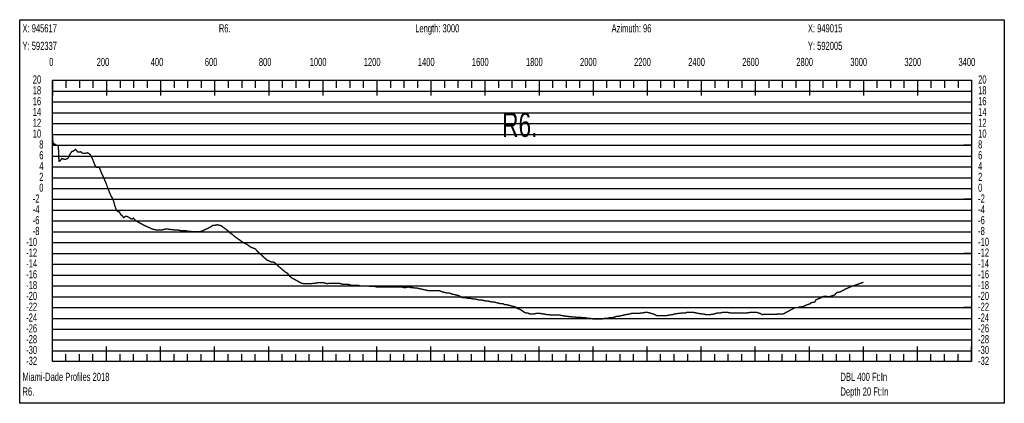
# Model space of a CAD drawing. Header units: inches. Extents: x 471865 to 538526, y 1054316 to 1102451.
# Tile 51 of 114: x 475921 to 479563, y 1096517 to 1097935. Entities that reach past the tile are written whole.
import ezdxf

# ---------------------------------------------------------------- set-up
doc = ezdxf.new("R2010")
doc.units = ezdxf.units.IN
doc.header["$MEASUREMENT"] = 0
for name, color, linetype in [('LABELS', 7, 'Continuous'), ('X_Gr1', 7, 'Continuous'), ('XSECTION', 7, 'Continuous')]:
    doc.layers.add(name, color=color, linetype=linetype)
doc.styles.get("Standard").update_dxf_attribs({"font": 'arial.ttf'})

msp = doc.modelspace()

# ---------------------------------------------------------------- linework, layer by layer
at = {"layer": 'X_Gr1', "color": 6, "linetype": 'Continuous', "lineweight": 18, "true_color": 0xff00ff, "transparency": 33554687, "const_width": 5}
msp.add_lwpolyline([(476042, 1097507.9), (476042, 1097507.9), (476044.2, 1097474.1), (476047.8, 1097476.3), (476056.7, 1097470.8), (476063.8, 1097469.4), (476066, 1097411.6), (476070.5, 1097412.8), (476076.6, 1097421.5), (476088.2, 1097418), (476098.9, 1097421.7), (476105.3, 1097435), (476112.8, 1097446.3), (476120.5, 1097449.7), (476127.9, 1097455.6), (476135.9, 1097445.5), (476146.9, 1097446.3), (476153.6, 1097441.2), (476161.7, 1097440.4), (476171.5, 1097442.9), (476180.6, 1097437.5), (476189.8, 1097421.2), (476198.8, 1097397.1), (476205.3, 1097388.7), (476215.3, 1097388.4), (476223.8, 1097366.9), (476232, 1097349.4), (476241.4, 1097327.9), (476247.5, 1097309.6), (476257.6, 1097285.7), (476266.7, 1097269.2), (476273, 1097246.1), (476278.6, 1097230.8), (476283.8, 1097225.6), (476289, 1097224.5), (476294.8, 1097213.7), (476299.2, 1097211.1), (476305.5, 1097203), (476311.4, 1097207.3), (476318.6, 1097207.3), (476324.8, 1097204.2), (476332.1, 1097198.7), (476337.7, 1097198.3), (476341.1, 1097201.2), (476346.7, 1097194.6), (476355.2, 1097188.7), (476362.5, 1097184.7), (476369.9, 1097180.7), (476377.3, 1097176.7), (476385.2, 1097172.7), (476393.9, 1097168.7), (476403.1, 1097164.7), (476412.1, 1097160.7), (476420.7, 1097158.7), (476429.1, 1097156.7), (476437.1, 1097156.7), (476444.9, 1097156.7), (476452, 1097158.7), (476459.1, 1097160.7), (476466.7, 1097160.7), (476477.4, 1097159.5), (476483.7, 1097158.7), (476489.9, 1097157.9), (476500.4, 1097156.7), (476509, 1097156.7), (476517.9, 1097154.7), (476526.9, 1097154.7), (476535.2, 1097154.7), (476543.4, 1097152.7), (476551.7, 1097152.7), (476560.3, 1097150.7), (476568.9, 1097150.7), (476576.8, 1097150.7), (476584.9, 1097150.7), (476593.7, 1097152.7), (476611, 1097160.7), (476618.9, 1097164.7), (476627.2, 1097168.7), (476635.3, 1097174.7), (476643.1, 1097174.7), (476651.2, 1097176.7), (476659, 1097174.7), (476666.9, 1097172.7), (476674.7, 1097166.7), (476682.7, 1097160.7), (476690.9, 1097154.7), (476699.1, 1097146.7), (476707.9, 1097140.7), (476716.6, 1097132.7), (476725.2, 1097126.7), (476733.7, 1097120.7), (476742.2, 1097114.7), (476751.3, 1097108.7), (476760.5, 1097104.7), (476769.4, 1097098.7), (476777.5, 1097092.7), (476785, 1097090.7), (476793.2, 1097086.7), (476802, 1097076.7), (476810.6, 1097068.7), (476816.5, 1097063.4), (476821.7, 1097058.7), (476826.9, 1097054), (476832.1, 1097049.3), (476834.8, 1097046.7), (476843.3, 1097042.7), (476852, 1097038.7), (476860.7, 1097038.7), (476868.7, 1097032.7), (476876.5, 1097024.7), (476881.6, 1097020.3), (476886.8, 1097015.9), (476892, 1097011.5), (476897.2, 1097007.1), (476902.5, 1097002.7), (476911.9, 1096996.7), (476921.4, 1096984.7), (476930.2, 1096978.7), (476935.8, 1096975.7), (476940.9, 1096972.8), (476946.1, 1096970), (476951.3, 1096967.2), (476956.4, 1096964.4), (476961.6, 1096961.5), (476963.2, 1096960.7), (476972.6, 1096958.7), (476982.2, 1096958.7), (476991.7, 1096958.7), (477000.2, 1096958.7), (477008.2, 1096960.7), (477016.3, 1096960.7), (477024.9, 1096962.7), (477034, 1096962.7), (477042.6, 1096962.7), (477051.1, 1096960.7), (477059.4, 1096958.7), (477067.7, 1096960.7), (477076, 1096960.7), (477084.2, 1096960.7), (477092.6, 1096960.7), (477100.5, 1096960.7), (477108.2, 1096958.7), (477116.1, 1096956.7), (477124.5, 1096956.7), (477133.3, 1096956.7), (477141.7, 1096954.7), (477149.3, 1096952.7), (477156.7, 1096952.7), (477164.2, 1096952.7), (477172.1, 1096952.7), (477179.8, 1096950.7), (477187, 1096950.7), (477194.2, 1096950.7), (477201.3, 1096950.7), (477209, 1096950.7), (477216.9, 1096948.7), (477224.9, 1096948.7), (477232.9, 1096948.7), (477240.7, 1096946.7), (477248.8, 1096946.7), (477256.8, 1096946.7), (477263.2, 1096946.7), (477268.4, 1096946.7), (477273.6, 1096946.7), (477278.8, 1096946.7), (477284, 1096946.7), (477289.2, 1096946.7), (477290, 1096946.7), (477299.2, 1096946.7), (477308.3, 1096946.7), (477316.9, 1096946.7), (477324.3, 1096946.7), (477335.9, 1096946.7), (477340.2, 1096944.7), (477349, 1096944.7), (477357.7, 1096946.7), (477366.2, 1096944.7), (477374.5, 1096944.7), (477382.4, 1096942.7), (477390.1, 1096942.7), (477398.7, 1096940.7), (477407.4, 1096938.7), (477416.3, 1096936.7), (477425.1, 1096934.7), (477433.2, 1096932.7), (477441.1, 1096932.7), (477449.4, 1096932.7), (477458.1, 1096932.7), (477466.6, 1096932.7), (477474.8, 1096932.7), (477483.5, 1096928.7), (477491.9, 1096926.7), (477500.6, 1096924.7), (477509.6, 1096924.7), (477518.6, 1096920.7), (477528, 1096918.7), (477536.8, 1096916.7), (477545.5, 1096914.7), (477554, 1096908.7), (477562.5, 1096906.7), (477570.9, 1096906.7), (477579.3, 1096904.7), (477587.8, 1096904.7), (477596.1, 1096902.7), (477604, 1096902.7), (477612, 1096900.7), (477620.1, 1096898.7), (477628.6, 1096898.7), (477637.2, 1096896.7), (477645.4, 1096894.7), (477653.5, 1096894.7), (477661.3, 1096892.7), (477669.1, 1096890.7), (477677, 1096890.7), (477684.6, 1096888.7), (477692.4, 1096886.7), (477700.3, 1096884.7), (477708.3, 1096884.7), (477716.1, 1096880.7), (477723.9, 1096880.7), (477732, 1096878.7), (477739.6, 1096876.7), (477747.2, 1096874.7), (477755, 1096872.7), (477762.7, 1096866.7), (477770.1, 1096864.7), (477777.2, 1096860.7), (477785.1, 1096854.7), (477792.4, 1096850.7), (477800, 1096850.7), (477807.5, 1096846.7), (477814.8, 1096846.7), (477822.6, 1096846.7), (477830.6, 1096848.7), (477838.5, 1096848.7), (477846.5, 1096848.7), (477852.3, 1096847.8), (477857.4, 1096847), (477862.6, 1096846.3), (477867.7, 1096845.5), (477870.2, 1096844.7), (477878.4, 1096844.7), (477887.1, 1096842.7), (477895, 1096842.7), (477902.3, 1096842.7), (477910, 1096842.7), (477918.9, 1096842.7), (477928.1, 1096840.7), (477936, 1096839.5), (477941.2, 1096838.8), (477946.4, 1096838.1), (477951.6, 1096837.4), (477956.8, 1096836.9), (477961.9, 1096836.4), (477967, 1096836), (477972.1, 1096835.6), (477977.3, 1096835.1), (477982.7, 1096834.7), (477993.5, 1096834.7), (478004.1, 1096832.7), (478013.9, 1096832.7), (478023, 1096830.7), (478031.3, 1096830.7), (478039.9, 1096828.7), (478048.9, 1096828.7), (478058.1, 1096828.7), (478067.3, 1096828.7), (478076.2, 1096828.7), (478084.9, 1096830.7), (478093.4, 1096830.7), (478101.9, 1096832.7), (478111.1, 1096832.7), (478120.1, 1096834.7), (478129.3, 1096838.7), (478138.6, 1096838.7), (478163.8, 1096844.7), (478178.1, 1096846.7), (478183.1, 1096848.7), (478192.5, 1096848.7), (478201.1, 1096848.7), (478209.1, 1096848.7), (478221.1, 1096850.7), (478225.2, 1096850.7), (478234.1, 1096852.7), (478243.2, 1096852.7), (478251.9, 1096850.7), (478265, 1096846.7), (478277.7, 1096840.7), (478286.3, 1096840.7), (478295.3, 1096840.7), (478309.3, 1096840.7), (478314, 1096840.7), (478323.4, 1096842.7), (478337.4, 1096844.7), (478342, 1096846.7), (478355.7, 1096848.7), (478360.4, 1096848.7), (478370, 1096850.7), (478383.7, 1096850.7), (478388.2, 1096852.7), (478401.3, 1096852.7), (478405.6, 1096852.7), (478414.3, 1096852.7), (478423.8, 1096850.7), (478432.9, 1096848.7), (478446.1, 1096846.7), (478450.5, 1096846.7), (478459.1, 1096844.7), (478472.4, 1096844.7), (478476.9, 1096844.7), (478490.4, 1096846.7), (478494.7, 1096848.7), (478503.6, 1096850.7), (478512.6, 1096850.7), (478521.7, 1096852.7), (478535.6, 1096852.7), (478540.2, 1096852.7), (478549.2, 1096850.7), (478562.6, 1096850.7), (478566.9, 1096850.7), (478579.4, 1096850.7), (478583.6, 1096850.7), (478592.2, 1096850.7), (478606.1, 1096850.7), (478610.7, 1096850.7), (478623, 1096852.7), (478631, 1096852.7), (478635.1, 1096852.7), (478647.8, 1096852.7), (478660.2, 1096848.7), (478668.5, 1096844.7), (478674.2, 1096845.3), (478679.4, 1096845.2), (478684.6, 1096845.1), (478689.8, 1096845.2), (478695, 1096845.4), (478700.2, 1096845.5), (478705.4, 1096845.7), (478710.6, 1096845.8), (478715.8, 1096845.9), (478721, 1096846.1), (478726.2, 1096846.2), (478731.4, 1096846.3), (478736.6, 1096846.5), (478744.8, 1096846.7), (478750.9, 1096849.8), (478755.9, 1096852.5), (478760.8, 1096855.2), (478765.8, 1096857.9), (478770.8, 1096860.6), (478775.8, 1096863.2), (478780.9, 1096865.9), (478785.9, 1096868.6), (478789.4, 1096870.7), (478798.7, 1096870.7), (478807.7, 1096872.7), (478820.5, 1096874.7), (478824.5, 1096876.7), (478832.4, 1096880.7), (478844.5, 1096884.7), (478848.8, 1096888.7), (478861.6, 1096890.7), (478865.9, 1096898.7), (478874.1, 1096902.7), (478885.9, 1096906.7), (478889.8, 1096910.7), (478901.6, 1096912.7), (478909.3, 1096910.7), (478913, 1096910.7), (478923.4, 1096912.7), (478926.5, 1096914.7), (478936.1, 1096916.7), (478939.3, 1096922.7), (478945.8, 1096926.7), (478956.7, 1096928.7), (478975.2, 1096938.7), (478992.6, 1096946.7), (479001.2, 1096949.7), (479006.4, 1096951.5), (479011.6, 1096953.3), (479016.8, 1096955.1), (479022, 1096956.9), (479027.2, 1096958.8), (479032.4, 1096960.6), (479037.5, 1096962.4), (479042, 1096964)], dxfattribs=at)
at = {"layer": 'XSECTION', "color": 18, "linetype": 'Continuous', "true_color": 0x000000}
for points in [[(475920.8, 1097934.7), (479563.2, 1097934.7), (479563.2, 1096516.7), (475920.8, 1096516.7), (475920.8, 1097934.7)], [(476042, 1097710.7), (479442, 1097710.7), (479442, 1096670.7), (476042, 1096670.7), (476042, 1097710.7)], [(476042, 1097710.7), (476042, 1097654.3)], [(476042, 1097710.7), (476042, 1097654.3)], [(476042, 1097710.7), (476042, 1097682.7)], [(476042, 1097710.7), (476042, 1097682.7)], [(476092, 1097710.7), (476092, 1097682.7)], [(476142, 1097710.7), (476142, 1097682.7)], [(476192, 1097710.7), (476192, 1097682.7)], [(476242, 1097710.7), (476242, 1097654.3)], [(476242, 1097710.7), (476242, 1097682.7)], [(476292, 1097710.7), (476292, 1097682.7)], [(476342, 1097710.7), (476342, 1097682.7)], [(476392, 1097710.7), (476392, 1097682.7)], [(476442, 1097710.7), (476442, 1097654.3)], [(476442, 1097710.7), (476442, 1097682.7)], [(476492, 1097710.7), (476492, 1097682.7)], [(476542, 1097710.7), (476542, 1097682.7)], [(476592, 1097710.7), (476592, 1097682.7)], [(476642, 1097710.7), (476642, 1097654.3)], [(476642, 1097710.7), (476642, 1097682.7)], [(476692, 1097710.7), (476692, 1097682.7)], [(476742, 1097710.7), (476742, 1097682.7)], [(476792, 1097710.7), (476792, 1097682.7)], [(476842, 1097710.7), (476842, 1097654.3)], [(476842, 1097710.7), (476842, 1097682.7)], [(476892, 1097710.7), (476892, 1097682.7)], [(476942, 1097710.7), (476942, 1097682.7)], [(476992, 1097710.7), (476992, 1097682.7)], [(477042, 1097710.7), (477042, 1097654.3)], [(477042, 1097710.7), (477042, 1097682.7)], [(477092, 1097710.7), (477092, 1097682.7)], [(477142, 1097710.7), (477142, 1097682.7)], [(477192, 1097710.7), (477192, 1097682.7)], [(477242, 1097710.7), (477242, 1097654.3)], [(477242, 1097710.7), (477242, 1097682.7)], [(477292, 1097710.7), (477292, 1097682.7)], [(477342, 1097710.7), (477342, 1097682.7)], [(477392, 1097710.7), (477392, 1097682.7)], [(477442, 1097710.7), (477442, 1097654.3)], [(477442, 1097710.7), (477442, 1097682.7)], [(477492, 1097710.7), (477492, 1097682.7)], [(477542, 1097710.7), (477542, 1097682.7)], [(477592, 1097710.7), (477592, 1097682.7)], [(477642, 1097710.7), (477642, 1097654.3)], [(477642, 1097710.7), (477642, 1097682.7)], [(477692, 1097710.7), (477692, 1097682.7)], [(477742, 1097710.7), (477742, 1097682.7)], [(477792, 1097710.7), (477792, 1097682.7)], [(477842, 1097710.7), (477842, 1097654.3)], [(477842, 1097710.7), (477842, 1097682.7)], [(477892, 1097710.7), (477892, 1097682.7)], [(477942, 1097710.7), (477942, 1097682.7)], [(477992, 1097710.7), (477992, 1097682.7)], [(478042, 1097710.7), (478042, 1097654.3)], [(478042, 1097710.7), (478042, 1097682.7)], [(478092, 1097710.7), (478092, 1097682.7)], [(478142, 1097710.7), (478142, 1097682.7)], [(478192, 1097710.7), (478192, 1097682.7)], [(478242, 1097710.7), (478242, 1097654.3)], [(478242, 1097710.7), (478242, 1097682.7)], [(478292, 1097710.7), (478292, 1097682.7)], [(478342, 1097710.7), (478342, 1097682.7)], [(478392, 1097710.7), (478392, 1097682.7)], [(478442, 1097710.7), (478442, 1097654.3)], [(478442, 1097710.7), (478442, 1097682.7)], [(478492, 1097710.7), (478492, 1097682.7)], [(478542, 1097710.7), (478542, 1097682.7)], [(478592, 1097710.7), (478592, 1097682.7)], [(478642, 1097710.7), (478642, 1097654.3)], [(478642, 1097710.7), (478642, 1097682.7)], [(478692, 1097710.7), (478692, 1097682.7)], [(478742, 1097710.7), (478742, 1097682.7)], [(478792, 1097710.7), (478792, 1097682.7)], [(478842, 1097710.7), (478842, 1097654.3)], [(478842, 1097710.7), (478842, 1097682.7)], [(478892, 1097710.7), (478892, 1097682.7)], [(478942, 1097710.7), (478942, 1097682.7)], [(478992, 1097710.7), (478992, 1097682.7)], [(479042, 1097710.7), (479042, 1097654.3)], [(479042, 1097710.7), (479042, 1097682.7)], [(479092, 1097710.7), (479092, 1097682.7)], [(479142, 1097710.7), (479142, 1097682.7)], [(479192, 1097710.7), (479192, 1097682.7)], [(479242, 1097710.7), (479242, 1097654.3)], [(479242, 1097710.7), (479242, 1097682.7)], [(479292, 1097710.7), (479292, 1097682.7)], [(479342, 1097710.7), (479342, 1097682.7)], [(479392, 1097710.7), (479392, 1097682.7)], [(479442, 1097710.7), (479442, 1097654.3)], [(479442, 1097710.7), (479442, 1097682.7)], [(476042, 1097470.7), (476070, 1097470.7)], [(479442, 1097470.7), (479414, 1097470.7)], [(476042, 1097270.7), (476070, 1097270.7)], [(479442, 1097270.7), (479414, 1097270.7)], [(476042, 1097070.7), (476070, 1097070.7)], [(479442, 1097070.7), (479414, 1097070.7)], [(476042, 1096870.7), (476070, 1096870.7)], [(479442, 1096870.7), (479414, 1096870.7)], [(476042, 1096670.7), (476042, 1096727.1)], [(476042, 1096670.7), (476042, 1096727.1)], [(476242, 1096670.7), (476242, 1096727.1)], [(476442, 1096670.7), (476442, 1096727.1)], [(476642, 1096670.7), (476642, 1096727.1)], [(476842, 1096670.7), (476842, 1096727.1)], [(477042, 1096670.7), (477042, 1096727.1)], [(477242, 1096670.7), (477242, 1096727.1)], [(477442, 1096670.7), (477442, 1096727.1)], [(477642, 1096670.7), (477642, 1096727.1)], [(477842, 1096670.7), (477842, 1096727.1)], [(478042, 1096670.7), (478042, 1096727.1)], [(478242, 1096670.7), (478242, 1096727.1)], [(478442, 1096670.7), (478442, 1096727.1)], [(478642, 1096670.7), (478642, 1096727.1)], [(478842, 1096670.7), (478842, 1096727.1)], [(479042, 1096670.7), (479042, 1096727.1)], [(479242, 1096670.7), (479242, 1096727.1)], [(479442, 1096670.7), (479442, 1096727.1)], [(476042, 1096670.7), (476042, 1096698.7)], [(476042, 1096670.7), (476042, 1096698.7)], [(476092, 1096670.7), (476092, 1096698.7)], [(476142, 1096670.7), (476142, 1096698.7)], [(476192, 1096670.7), (476192, 1096698.7)], [(476242, 1096670.7), (476242, 1096698.7)], [(476292, 1096670.7), (476292, 1096698.7)], [(476342, 1096670.7), (476342, 1096698.7)], [(476392, 1096670.7), (476392, 1096698.7)], [(476442, 1096670.7), (476442, 1096698.7)], [(476492, 1096670.7), (476492, 1096698.7)], [(476542, 1096670.7), (476542, 1096698.7)], [(476592, 1096670.7), (476592, 1096698.7)], [(476642, 1096670.7), (476642, 1096698.7)], [(476692, 1096670.7), (476692, 1096698.7)], [(476742, 1096670.7), (476742, 1096698.7)], [(476792, 1096670.7), (476792, 1096698.7)], [(476842, 1096670.7), (476842, 1096698.7)], [(476892, 1096670.7), (476892, 1096698.7)], [(476942, 1096670.7), (476942, 1096698.7)], [(476992, 1096670.7), (476992, 1096698.7)], [(477042, 1096670.7), (477042, 1096698.7)], [(477092, 1096670.7), (477092, 1096698.7)], [(477142, 1096670.7), (477142, 1096698.7)], [(477192, 1096670.7), (477192, 1096698.7)], [(477242, 1096670.7), (477242, 1096698.7)], [(477292, 1096670.7), (477292, 1096698.7)], [(477342, 1096670.7), (477342, 1096698.7)], [(477392, 1096670.7), (477392, 1096698.7)], [(477442, 1096670.7), (477442, 1096698.7)], [(477492, 1096670.7), (477492, 1096698.7)], [(477542, 1096670.7), (477542, 1096698.7)], [(477592, 1096670.7), (477592, 1096698.7)], [(477642, 1096670.7), (477642, 1096698.7)], [(477692, 1096670.7), (477692, 1096698.7)], [(477742, 1096670.7), (477742, 1096698.7)], [(477792, 1096670.7), (477792, 1096698.7)], [(477842, 1096670.7), (477842, 1096698.7)], [(477892, 1096670.7), (477892, 1096698.7)], [(477942, 1096670.7), (477942, 1096698.7)], [(477992, 1096670.7), (477992, 1096698.7)], [(478042, 1096670.7), (478042, 1096698.7)], [(478092, 1096670.7), (478092, 1096698.7)], [(478142, 1096670.7), (478142, 1096698.7)], [(478192, 1096670.7), (478192, 1096698.7)], [(478242, 1096670.7), (478242, 1096698.7)], [(478292, 1096670.7), (478292, 1096698.7)], [(478342, 1096670.7), (478342, 1096698.7)], [(478392, 1096670.7), (478392, 1096698.7)], [(478442, 1096670.7), (478442, 1096698.7)], [(478492, 1096670.7), (478492, 1096698.7)], [(478542, 1096670.7), (478542, 1096698.7)], [(478592, 1096670.7), (478592, 1096698.7)], [(478642, 1096670.7), (478642, 1096698.7)], [(478692, 1096670.7), (478692, 1096698.7)], [(478742, 1096670.7), (478742, 1096698.7)], [(478792, 1096670.7), (478792, 1096698.7)], [(478842, 1096670.7), (478842, 1096698.7)], [(478892, 1096670.7), (478892, 1096698.7)], [(478942, 1096670.7), (478942, 1096698.7)], [(478992, 1096670.7), (478992, 1096698.7)], [(479042, 1096670.7), (479042, 1096698.7)], [(479092, 1096670.7), (479092, 1096698.7)], [(479142, 1096670.7), (479142, 1096698.7)], [(479192, 1096670.7), (479192, 1096698.7)], [(479242, 1096670.7), (479242, 1096698.7)], [(479292, 1096670.7), (479292, 1096698.7)], [(479342, 1096670.7), (479342, 1096698.7)], [(479392, 1096670.7), (479392, 1096698.7)], [(479442, 1096670.7), (479442, 1096698.7)]]:
    msp.add_lwpolyline(points, dxfattribs=at)
at = {"layer": 'XSECTION', "color": 18, "true_color": 0x000000}
for points in [[(476042, 1097670.7), (479442, 1097670.7)], [(476042, 1097630.7), (479442, 1097630.7)], [(476042, 1097590.7), (479442, 1097590.7)], [(476042, 1097550.7), (479442, 1097550.7)], [(476042, 1097510.7), (479442, 1097510.7)], [(476042, 1097470.7), (479442, 1097470.7)], [(476042, 1097430.7), (479442, 1097430.7)], [(476042, 1097390.7), (479442, 1097390.7)], [(476042, 1097350.7), (479442, 1097350.7)], [(476042, 1097310.7), (479442, 1097310.7)], [(476042, 1097270.7), (479442, 1097270.7)], [(476042, 1097230.7), (479442, 1097230.7)], [(476042, 1097190.7), (479442, 1097190.7)], [(476042, 1097150.7), (479442, 1097150.7)], [(476042, 1097110.7), (479442, 1097110.7)], [(476042, 1097070.7), (479442, 1097070.7)], [(476042, 1097030.7), (479442, 1097030.7)], [(476042, 1096990.7), (479442, 1096990.7)], [(476042, 1096950.7), (479442, 1096950.7)], [(476042, 1096910.7), (479442, 1096910.7)], [(476042, 1096870.7), (479442, 1096870.7)], [(476042, 1096830.7), (479442, 1096830.7)], [(476042, 1096790.7), (479442, 1096790.7)], [(476042, 1096750.7), (479442, 1096750.7)], [(476042, 1096710.7), (479442, 1096710.7)]]:
    msp.add_lwpolyline(points, dxfattribs=at)

# ---------------------------------------------------------------- texts
at = {"layer": 'LABELS', "color": 18, "true_color": 0x000000, "width": 0.666667}
for s, height, p in [('X: 945617', 30, (475931.2, 1097887.9)), ('R6.', 30, (476657.6, 1097887.9)), ('Length: 3000', 30, (477384, 1097887.9)), ('Azimuth: 96', 30, (478110.4, 1097887.9)), ('X: 949015', 30, (478836.8, 1097887.9)), ('Y: 592337', 30, (475931.2, 1097823.1)), ('Y: 592005', 30, (478836.8, 1097823.1)), ('0', 30, (476030, 1097763.5)), ('0', 30, (476030, 1097763.5)), ('200', 30, (476205.6, 1097763.5)), ('400', 30, (476405.6, 1097763.5)), ('600', 30, (476605.6, 1097763.5)), ('800', 30, (476805.6, 1097763.5)), ('1000', 30, (476993.6, 1097763.5)), ('1200', 30, (477193.6, 1097763.5)), ('1400', 30, (477393.6, 1097763.5)), ('1600', 30, (477593.6, 1097763.5)), ('1800', 30, (477793.6, 1097763.5)), ('2000', 30, (477993.6, 1097763.5)), ('2200', 30, (478193.6, 1097763.5)), ('2400', 30, (478393.6, 1097763.5)), ('2600', 30, (478593.6, 1097763.5)), ('2800', 30, (478793.6, 1097763.5)), ('3000', 30, (478993.6, 1097763.5)), ('3200', 30, (479193.6, 1097763.5)), ('3400', 30, (479393.6, 1097763.5)), ('20', 30, (475969.2, 1097698.7)), ('20', 30, (479466.4, 1097698.7)), ('18', 30, (475969.2, 1097658.7)), ('18', 30, (479466.4, 1097658.7)), ('16', 30, (475969.2, 1097618.7)), ('16', 30, (479466.4, 1097618.7)), ('14', 30, (475969.2, 1097578.7)), ('14', 30, (479466.4, 1097578.7)), ('12', 30, (475969.2, 1097538.7)), ('R6.', 90, (477705.6, 1097501.5)), ('12', 30, (479466.4, 1097538.7)), ('10', 30, (475969.2, 1097498.7)), ('10', 30, (479466.4, 1097498.7)), ('8', 30, (475993.2, 1097458.7)), ('8', 30, (479466.4, 1097458.7)), ('6', 30, (475993.2, 1097418.7)), ('6', 30, (479466.4, 1097418.7)), ('4', 30, (475993.2, 1097378.7)), ('4', 30, (479466.4, 1097378.7)), ('2', 30, (475993.2, 1097338.7)), ('2', 30, (479466.4, 1097338.7)), ('0', 30, (475993.2, 1097298.7)), ('0', 30, (479466.4, 1097298.7)), ('-2', 30, (475969.2, 1097258.7)), ('-2', 30, (479466.4, 1097258.7)), ('-4', 30, (475969.2, 1097218.7)), ('-4', 30, (479466.4, 1097218.7)), ('-6', 30, (475969.2, 1097178.7)), ('-6', 30, (479466.4, 1097178.7)), ('-8', 30, (475969.2, 1097138.7)), ('-8', 30, (479466.4, 1097138.7)), ('-10', 30, (475944.8, 1097098.7)), ('-10', 30, (479466.4, 1097098.7)), ('-12', 30, (475944.8, 1097058.7)), ('-12', 30, (479466.4, 1097058.7)), ('-14', 30, (475944.8, 1097018.7)), ('-14', 30, (479466.4, 1097018.7)), ('-16', 30, (475944.8, 1096978.7)), ('-16', 30, (479466.4, 1096978.7)), ('-18', 30, (475944.8, 1096938.7)), ('-18', 30, (479466.4, 1096938.7)), ('-20', 30, (475944.8, 1096898.7)), ('-20', 30, (479466.4, 1096898.7)), ('-22', 30, (475944.8, 1096858.7)), ('-22', 30, (479466.4, 1096858.7)), ('-24', 30, (475944.8, 1096818.7)), ('-24', 30, (479466.4, 1096818.7)), ('-26', 30, (475944.8, 1096778.7)), ('-26', 30, (479466.4, 1096778.7)), ('-28', 30, (475944.8, 1096738.7)), ('-28', 30, (479466.4, 1096738.7)), ('-30', 30, (475944.8, 1096698.7)), ('-30', 30, (479466.4, 1096698.7)), ('-32', 30, (475944.8, 1096658.7)), ('-32', 30, (479466.4, 1096658.7)), ('Miami-Dade Profiles 2018', 30, (475931.2, 1096599.5)), ('DBL 400 Ft:In', 30, (478957.2, 1096599.5)), ('R6.', 30, (475931.2, 1096545.1)), ('Depth 20 Ft:In', 30, (478957.2, 1096545.1))]:
    msp.add_text(s, height=height, dxfattribs=at).set_placement(p)

doc.saveas('drawing.dxf')
